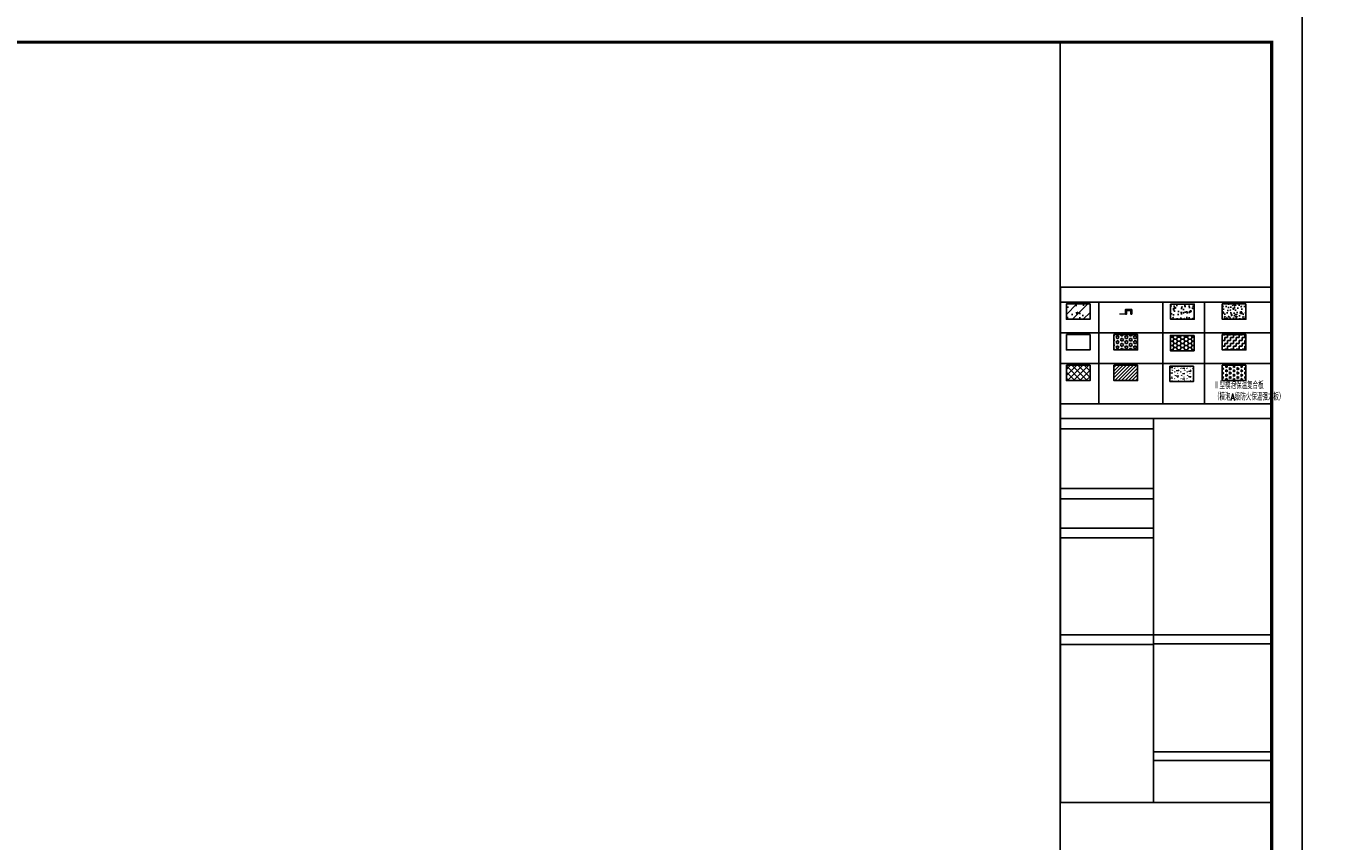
# Model space of a CAD drawing. Extents: x 447288 to 563800, y -194684 to 241749.
# Tile 22 of 91: x 472982 to 483591, y -171757 to -165102. Entities that reach past the tile are written whole.
import ezdxf

# ---------------------------------------------------------------- set-up
doc = ezdxf.new("R2010")
doc.units = 0
doc.header["$LTSCALE"] = 1000
doc.linetypes.add('DASH', pattern=[0.35, 0.25, -0.1])
doc.linetypes.add('DOTE', pattern=[2.42, 2, -0.2, 0.02, -0.2])
doc.layers.get('0').update_dxf_attribs({"lineweight": 20})
doc.layers.add('A-ASIS', color=115, linetype='DASH', lineweight=0, plot=False)
for name, color, linetype in [('A-ELEV-THIN', 7, 'Continuous'), ('A-FACE', 7, 'Continuous'), ('A-L_HATCH-建筑立面填充', 253, 'Continuous'), ('A-OVER', 7, 'Continuous'), ('A-PUB_DIM', 3, 'Continuous'), ('fill', 252, 'Continuous'), ('PUB_HATCH', 8, 'Continuous'), ('PUB_TEXT', 7, 'Continuous'), ('PUB_TITLE', 4, 'Continuous'), ('墙身图例说明$0$PUB_HATCH', 8, 'Continuous')]:
    doc.layers.add(name, color=color, linetype=linetype)
doc.styles.add('_TCH_DIM', font='SIMPLEX.shx', dxfattribs={"width": 0.8, "bigfont": 'GBCBIG.shx'})

# ---------------------------------------------------------------- blocks, each defined once
blk = doc.blocks.new('HesiBlk_20210815100903313')
at = {"layer": 'A-FACE'}
blk.add_hatch(color=251, dxfattribs=at).paths.add_polyline_path([(20, 0), (0, 0), (0, -15), (3, -15), (3, -3), (17, -3), (17, -15), (20, -15)])
at = {"layer": 'A-ASIS'}
blk.add_lwpolyline([(0, -15), (-20, -15)], dxfattribs=at)
at = {"layer": 'A-FACE'}
blk.add_lwpolyline([(20, 0), (0, 0), (0, -15), (3, -15), (3, -3), (17, -3), (17, -15), (20, -15)], close=True, dxfattribs=at)
blk = doc.blocks.new('XFBVDA')
at = {"layer": 'A-L_HATCH-建筑立面填充'}
h = blk.add_hatch(dxfattribs=at)
h.set_pattern_fill('TRIANG', color=256, scale=10, angle=90)
h.set_pattern_definition([(150, (356.345, -1018.111), (-24.7467, -14.2875), [14.2875, -14.2875]), (210, (356.345, -1018.111), (-3e-06, -28.575), [14.2875, -14.2875]), (90, (343.972, -1025.255), (-24.7467, 14.2875), [14.2875, -14.2875])])
h.paths.add_polyline_path([(-323.8, -510.9), (-323.8, -610.9), (-169.2, -610.9), (-169.2, -510.9)])
at = {"layer": 'fill'}
h = blk.add_hatch(dxfattribs=at)
h.set_pattern_fill('钢筋混凝土', color=256, scale=20, style=0)
h.set_pattern_definition([(45, (-1361.316, 135.99), (-35.3553, 35.3553), []), (50, (-1361.32, 135.99), (143.452, -12.55), [15, -165]), (355, (-1361.32, 135.99), (-27.75, 150.44), [12, -132]), (100.45, (-1349.36, 134.94), (115.7, 137.89), [12.75, -140.23]), (46.184, (-1361.32, 175.99), (213.45, -33.104), [22.5, -247.5]), (96.636, (-1343.53, 173.23), (186.93, 194.82), [19.12, -210.34]), (351.184, (-1361.32, 175.99), (186.93, 194.82), [18, -198]), (21, (-1341.32, 165.99), (119.38, -80.524), [15, -165]), (326, (-1341.32, 165.99), (48.663, 145.03), [12, -132]), (71.45, (-1331.37, 159.28), (168.045, 64.506), [12.748, -140.23]), (37.5, (-1361.316, 135.99), (2.432, 66.579), [0, -130.4, 0, -134, 0, -132.5]), (7.5, (-1361.32, 135.99), (52.614, 78.882), [0, -76.4, 0, -127.4, 0, -50.5]), (327.5, (-1405.916, 135.99), (106.7645, -4.511), [0, -50, 0, -156, 0, -207]), (317.5, (-1425.92, 135.99), (116.637, 20.02), [0, -65, 0, -103.6, 0, -147])])
h.paths.add_polyline_path([(-1186.7, -110.9), (-1341.3, -110.9), (-1341.3, -210.9), (-1186.7, -210.9)])
h = blk.add_hatch(dxfattribs=at)
h.set_pattern_fill('混凝土', color=256, scale=10, style=0)
h.set_pattern_definition([(50, (-1026.196, 135.99), (71.726, -6.275), [7.5, -82.5]), (355, (-1026.196, 135.99), (-13.875, 75.219), [6, -66]), (100.451, (-1020.22, 135.466), (57.851, 68.944), [6.374, -70.114]), (46.184, (-1026.2, 155.99), (106.724, -16.552), [11.25, -123.75]), (96.636, (-1017.3, 154.61), (93.466, 97.412), [9.561, -105.171]), (351.184, (-1026.2, 155.99), (93.466, 97.412), [9, -99]), (21, (-1016.196, 150.99), (59.6907, -40.262), [7.5, -82.5]), (326, (-1016.196, 150.99), (24.3315, 72.515), [6, -66]), (71.451, (-1011.22, 147.634), (84.022, 32.253), [6.374, -70.114]), (37.5, (-1026.196, 135.99), (1.216, 33.2894), [0, -65.2, 0, -67, 0, -66.25]), (7.5, (-1026.196, 135.99), (26.307, 39.4412), [0, -38.2, 0, -63.7, 0, -25.25]), (327.5, (-1048.496, 135.99), (53.3822, -2.2555), [0, -25, 0, -78, 0, -103.5]), (317.5, (-1058.496, 135.99), (58.3186, 10.0105), [0, -32.5, 0, -51.8, 0, -73.5])])
h.paths.add_polyline_path([(-661.2, -111), (-506.6, -111), (-506.6, -211), (-661.2, -211)])
h = blk.add_hatch(dxfattribs=at)
h.set_pattern_fill('加气混凝土', color=256, scale=10, angle=0.00025, style=0)
h.set_pattern_definition([(0.000253, (-443553.73, -246828.93), (59.99947, 120.000265), [0, -120]), (0.000253, (-443623.93, -246845.13), (59.99947, 120.000265), [0, -120]), (0.000253, (-443584.93, -246846.33), (59.99947, 120.000265), [0, -120]), (0.000253, (-443542.33, -246810.93), (59.99947, 120.000265), [0, -120]), (0.000253, (-443592.13, -246852.33), (59.99947, 120.000265), [0, -120]), (0.000253, (-443530.33, -246735.33), (59.99947, 120.000265), [0, -120]), (0.000253, (-443566.93, -246744.93), (59.99947, 120.000265), [0, -120]), (0.000253, (-443547.73, -246759.93), (59.99947, 120.000265), [0, -120]), (0.000253, (-443645.53, -246762.33), (59.99947, 120.000265), [0, -120]), (0.000253, (-443586.73, -246767.73), (59.99947, 120.000265), [0, -120]), (0.000253, (-443609.53, -246798.33), (59.99947, 120.000265), [0, -120]), (0.000253, (-443608.33, -246843.33), (59.99947, 120.000265), [0, -120]), (0.000253, (-443563.33, -246848.13), (59.99947, 120.000265), [0, -120]), (0.000253, (-443530.33, -246795.33), (59.99947, 120.000265), [0, -120]), (0.000253, (-443642.53, -246813.93), (59.99947, 120.000265), [0, -120]), (0.000253, (-443632.33, -246793.53), (59.99947, 120.000265), [0, -120]), (0.000253, (-443585.53, -246801.93), (59.99947, 120.000265), [0, -120]), (0.000253, (-443602.33, -246819.33), (59.99947, 120.000265), [0, -120]), (0.000253, (-443611.93, -246779.73), (59.99947, 120.000265), [0, -120]), (0.000253, (-443596.93, -246734.73), (59.99947, 120.000265), [0, -120]), (0.000253, (-443637.73, -246839.13), (59.99947, 120.000265), [0, -120]), (0.000253, (-443571.73, -246759.33), (59.99947, 120.000265), [0, -120]), (0.000253, (-443627.53, -246757.53), (59.99947, 120.000265), [0, -120]), (0.000253, (-443637.13, -246741.93), (59.99947, 120.000265), [0, -120]), (130.6015471, (-443537.703, -246772.8976), (-300.00158701, 359.9986763), [5.26831, -2207.4222]), (18.435202, (-443546.274, -246770.612), (299.9994688, 120.0013244), [5.421048, -753.52558]), (90.000253, (-443546.274, -246775.755), (59.99947, 120.000265), [5.142857, -234.85713]), (161.565304, (-443541.132, -246777.47), (-300.0005316, 119.9986658), [5.421048, -753.52558]), (53.1303554, (-443541.132, -246777.47), (59.99947, 120.000265), [5.714286, -594.2857]), (135.000253, (-443536.56, -246838.61), (-60.0005374, 119.999727), [4.848732, -334.56252]), (45.000253, (-443543.417, -246838.61), (59.9994695, 120.0002646), [4.848732, -334.56252]), (135.000253, (-443539.99, -246842.04), (-60.0005374, 119.999727), [4.848732, -334.56252]), (45.000253, (-443539.99, -246842.04), (59.9994695, 120.0002646), [4.848732, -334.56252]), (116.565304, (-443594.27, -246758.04), (-0.00107, 239.999993), [6.388765, -127.7753]), (180.000253, (-443597.13, -246752.33), (-60.00053, 119.999735), [6.857143, -113.14285]), (63.435202, (-443606.85, -246758.04), (-0.00106, 239.999999), [6.388765, -127.7753]), (116.565304, (-443603.99, -246763.76), (-0.00107, 239.999993), [6.388765, -127.7753]), (0.000253, (-443603.99, -246763.76), (59.99947, 120.000265), [6.857143, -113.14285]), (63.435202, (-443597.13, -246763.76), (-0.00106, 239.999999), [6.388765, -127.7753]), (107.1029811, (-443549.1315, -246798.612), (-180.002643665, 599.999205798), [7.77227, -3256.5805]), (143.9728791, (-443551.417, -246791.183), (-1140.0036963, 839.994963), [7.77227, -1624.404]), (180.000253, (-443557.7, -246786.61), (-60.00053, 119.999735), [7.42857, -112.57142]), (36.0276264, (-443571.417, -246791.1835), (1139.9962808, 840.00502698), [7.77227, -1624.404]), (71.565304, (-443573.703, -246798.04), (179.9973504, 600.0007941), [7.228063, -751.71856]), (107.1029811, (-443571.417, -246805.469), (-180.002643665, 599.999205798), [7.77227, -3256.5805]), (143.9728791, (-443565.1315, -246810.041), (-1140.0036963, 839.994963), [7.77227, -1624.404]), (0.000253, (-443565.13, -246810.04), (59.99947, 120.000265), [7.42857, -112.57142]), (36.0276264, (-443557.703, -246810.041), (1139.9962808, 840.00502698), [7.77227, -1624.404]), (71.565304, (-443551.417, -246805.47), (179.9973504, 600.0007941), [7.228063, -751.71856]), (150.255371, (-443547.989, -246742.612), (-180.00053053, 119.99920335), [4.607004, -962.86392]), (90.000253, (-443551.99, -246744.9), (59.99947, 120.000265), [4.57143, -235.42855]), (29.7451344, (-443551.989, -246744.898), (179.99947, 120.0007946), [4.607004, -962.86392]), (116.565304, (-443575.99, -246827.75), (-0.00107, 239.999993), [6.388765, -127.7753]), (168.69032, (-443578.846, -246822.041), (-540.0005305, 119.9976115), [5.82745, -1217.9371]), (41.1861782, (-443589.1314, -246824.898), (1499.99415969, 1320.006614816), [6.07437, -2545.1604]), (90.000253, (-443589.13, -246830.61), (59.99947, 120.000265), [5.714286, -234.2857]), (138.8143271, (-443584.56, -246834.612), (-1500.00580453, 1319.99338202), [6.07437, -2545.1604]), (16.6994973, (-443584.56, -246834.612), (1979.997334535, 600.00874052), [5.96589, -2499.7075]), (60.945649, (-443578.8456, -246832.898), (59.99946973, 120.00026399), [5.883217, -2465.0679]), (109.9833591, (-443626.2745, -246777.4695), (-300.003711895, 839.998672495), [6.6884, -2802.4395]), (155.5562981, (-443628.56, -246771.184), (-780.001593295, 359.996546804), [6.904597, -2893.0263]), (24.4442078, (-443641.1316, -246771.184), (779.99841005, 360.00344398), [6.904597, -2893.0263]), (70.0171465, (-443643.4173, -246777.4695), (299.996290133, 840.00132318), [6.6884, -2802.4395]), (109.9833591, (-443641.1316, -246783.755), (-300.003711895, 839.998672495), [6.6884, -2802.4395]), (160.017146, (-443634.846, -246786.041), (-300.00053028, 119.99866926), [6.6884, -1397.8755]), (19.9833596, (-443634.846, -246786.041), (299.99946824, 120.00132508), [6.6884, -1397.8755]), (70.0171465, (-443628.56, -246783.755), (299.996290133, 840.00132318), [6.6884, -2802.4395]), (122.005636, (-443581.703, -246788.326), (-60.00053816, 119.99972882), [5.390846, -1126.6868]), (18.435202, (-443589.703, -246785.47), (299.9994688, 120.0013244), [5.421048, -753.52558]), (90.000253, (-443589.7, -246790.61), (59.99947, 120.000265), [5.142857, -234.85713]), (161.565304, (-443584.56, -246792.326), (-300.0005316, 119.9986658), [5.421048, -753.52558]), (54.4625753, (-443584.56, -246792.3264), (419.99734884, 600.00185448), [4.915614, -2059.6423]), (116.565304, (-443616.56, -246817.47), (-0.00107, 239.999993), [6.388765, -127.7753]), (180.000253, (-443619.42, -246811.76), (-60.00053, 119.999735), [6.285714, -113.71428]), (59.0364965, (-443629.131, -246817.469), (59.99947009, 120.00026447), [6.663946, -1392.7644]), (120.964009, (-443625.703, -246823.184), (-60.0005383, 119.99972943), [6.663946, -1392.7644]), (0.000253, (-443625.7, -246823.18), (59.99947, 120.000265), [6.285714, -113.71428]), (63.435202, (-443619.42, -246823.18), (-0.00106, 239.999999), [6.388765, -127.7753])])
h.paths.add_polyline_path([(-169.2, -110.9), (-323.8, -110.9), (-323.8, -210.9), (-169.2, -210.9)])
h = blk.add_hatch(dxfattribs=at)
h.set_pattern_fill('HEX', color=256, scale=10, style=0)
h.set_pattern_definition([(0, (-1741.155, 135.989), (0, 16.49778), [9.525, -19.05]), (120, (-1741.155, 135.989), (-14.2875, -8.2489), [9.525, -19.05]), (60, (-1731.63, 135.989), (-14.2875, 8.2489), [9.525, -19.05])])
h.paths.add_polyline_path([(-1031.1, -311), (-1031.1, -411), (-876.5, -411), (-876.5, -311)])
h = blk.add_hatch(dxfattribs=at)
h.set_pattern_fill('HONEY', color=256, scale=10)
h.set_pattern_definition([(0, (356.345, -1018.111), (23.8125, 13.74815), [15.875, -31.75]), (120, (356.345, -1018.111), (-23.8125, 13.74815), [15.875, -31.75]), (60, (356.345, -1018.111), (3e-06, 27.4963), [-31.75, 15.875])])
h.paths.add_polyline_path([(-507, -315.9), (-661.7, -315.9), (-661.7, -415.9), (-507, -415.9)])
h = blk.add_hatch(dxfattribs=at)
h.set_pattern_fill('纤维材料', color=256, scale=10)
h.set_pattern_definition([(0, (-998493.945, 579038.38), (18.75, 18.75), [18.75, -18.75]), (90, (-998475.195, 579038.38), (-18.75, 18.75), [18.75, -18.75])])
h.paths.add_polyline_path([(-323.8, -311), (-323.8, -411), (-169.2, -411), (-169.2, -311)])
h = blk.add_hatch(dxfattribs=at)
h.set_pattern_fill('ANSI31', color=256, scale=10, angle=0.00025, style=0)
h.set_pattern_definition([(45.000253, (-443606.448, -247192.36), (-11.22536974, 11.22527056), [])])
h.paths.add_polyline_path([(-1031.1, -511), (-1031.1, -611), (-876.5, -611), (-876.5, -511)])
at = {"layer": 'PUB_HATCH'}
h = blk.add_hatch(dxfattribs=at)
h.set_pattern_fill('多孔材料', color=256, scale=10, style=0)
h.set_pattern_definition([(45, (-440731.618, -230634.22), (-20.0000203, 20.0000203), []), (135, (-440731.618, -230634.22), (-20.0000203, -20.0000203), [])])
h.paths.add_polyline_path([(-1341.3, -511), (-1341.3, -611), (-1186.7, -611), (-1186.7, -511)])
at = {"layer": '墙身图例说明$0$PUB_HATCH'}
h = blk.add_hatch(dxfattribs=at)
h.set_pattern_fill('焦渣矿渣', color=256, scale=10)
h.set_pattern_definition([(0, (-444275.837, -247198.515), (20, 34.64), [4, -36]), (300, (-444275.837, -247198.515), (39.99912, -0.000508), [4, -36]), (240, (-444271.837, -247198.515), (19.99912, -34.640508), [4, -36]), (270, (-444259.837, -247198.515), (40, -20), [6, -28.64]), (270, (-444255.837, -247198.515), (40, -20), [6, -28.64]), (270, (-444251.837, -247198.515), (40, -20), [6, -28.64])])
h.paths.add_polyline_path([(-510.9, -517.1), (-665.5, -517.1), (-665.5, -617.1), (-510.9, -617.1)])
for points in [[(-1380, 0), (0, 0), (0, -100), (-1380, -100)], [(-1186.7, -110.9), (-1341.3, -110.9), (-1341.3, -210.9), (-1186.7, -210.9)], [(-661.2, -111), (-506.6, -111), (-506.6, -211), (-661.2, -211)], [(-169.2, -110.9), (-323.8, -110.9), (-323.8, -210.9), (-169.2, -210.9)], [(-1341.3, -311), (-1186.7, -311), (-1186.7, -411), (-1341.3, -411)], [(-1031.1, -311), (-1031.1, -411), (-876.5, -411), (-876.5, -311)], [(-507, -315.9), (-661.7, -315.9), (-661.7, -415.9), (-507, -415.9)], [(-323.8, -311), (-323.8, -411), (-169.2, -411), (-169.2, -311)], [(-1341.3, -511), (-1341.3, -611), (-1186.7, -611), (-1186.7, -511)], [(-1031.1, -511), (-1031.1, -611), (-876.5, -611), (-876.5, -511)], [(-510.9, -517.1), (-665.5, -517.1), (-665.5, -617.1), (-510.9, -617.1)], [(-323.8, -510.9), (-323.8, -610.9), (-169.2, -610.9), (-169.2, -510.9)], [(-1380, -762.7), (0, -762.7), (0, -3367.4), (-1380, -3367.4)]]:
    blk.add_lwpolyline(points, close=True)
at = {"layer": 'A-FACE'}
blk.add_lwpolyline([(-820.4, -858.3), (0, -858.3)], dxfattribs=at)
at = {"layer": 'A-OVER'}
blk.add_lwpolyline([(-1380, -100), (0, -100), (0, -762.7), (-1380, -762.7)], close=True, dxfattribs=at)
at = {"layer": 'A-OVER', "color": 1}
for points in [[(-1380, -858.3), (-772, -858.3), (-772, -925.4), (-1380, -925.4)], [(-1380, -1316.8), (-772, -1316.8), (-772, -1382.6), (-1380, -1382.6)], [(-1380, -1575.8), (-772, -1575.8), (-772, -1637.6), (-1380, -1637.6)], [(-1380, -2272.1), (-772, -2272.1), (-772, -2334), (-1380, -2334)], [(-772, -2272.1), (0, -2272.1), (0, -2331.1), (-772, -2331.1)], [(-772, -3036.2), (0, -3036.2), (0, -3092.7), (-772, -3092.7)]]:
    blk.add_lwpolyline(points, close=True, dxfattribs=at)
at = {"layer": 'A-OVER'}
blk.add_lwpolyline([(-772, -858.3), (-772, -3367.4)], dxfattribs=at)
at = {"layer": 'A-PUB_DIM'}
for p, q in [((0, -300.1), (-1380, -300.1)), ((0, -500.1), (-1380, -500.1)), ((0, -762.7), (-1380, -762.7)), ((0, -700.1), (0, -700.1)), ((0, -858.3), (-1380, -858.3))]:
    blk.add_line(p, q, dxfattribs=at)
for points in [[(-1128.4, -100), (-1128.4, -762.7)], [(-711.4, -100), (-711.4, -762.7)], [(-439.1, -100), (-439.1, -762.7)], [(-1128.4, -762.6), (-1128.4, -762.7)], [(-730, -762.6), (-730, -762.7)], [(-421.6, -762.6), (-421.6, -762.7)]]:
    blk.add_lwpolyline(points, dxfattribs=at)
at = {"xscale": 2, "yscale": 2, "zscale": 2}
blk.add_blockref('HesiBlk_20210815100903313', (-954.3, -146.4), dxfattribs=at)
at = {"layer": 'PUB_TEXT', "color": 1, "insert": (-377.6, -620.5), "char_height": 30, "attachment_point": 1, "style": '_TCH_DIM'}
blk.add_mtext('{\\H1.5x;Ⅱ型模泡保温复合板\\P（模泡A级防火保温强力板） }', dxfattribs=at)

msp = doc.modelspace()

# ---------------------------------------------------------------- linework, layer by layer
at = {"layer": 'A-ELEV-THIN', "color": 1, "linetype": 'DOTE'}
msp.add_lwpolyline([(481423.1, -165233.7), (483148.2, -165233.7), (483148.2, -167233.8), (481423.1, -167233.8)], close=True, dxfattribs=at)
at = {"layer": 'PUB_TITLE'}
for points in [[(462373.2, -179833.7), (483398.2, -179833.7), (483398.2, -164983.7), (462373.2, -164983.7)], [(483148.2, -179583.7), (483148.2, -165233.7), (481423.2, -165233.7), (481423.2, -179583.7)]]:
    msp.add_lwpolyline(points, close=True, dxfattribs=at)
at = {"layer": 'PUB_TITLE', "const_width": 25}
msp.add_lwpolyline([(462998.2, -179583.7), (483148.2, -179583.7), (483148.2, -165233.7), (462998.2, -165233.7)], close=True, dxfattribs=at)

# ---------------------------------------------------------------- block references
at = {"layer": 'A-OVER', "xscale": 1.25, "yscale": 1.25, "zscale": 1.25}
msp.add_blockref('XFBVDA', (483149.2, -167233.8), dxfattribs=at)

doc.saveas('drawing.dxf')
